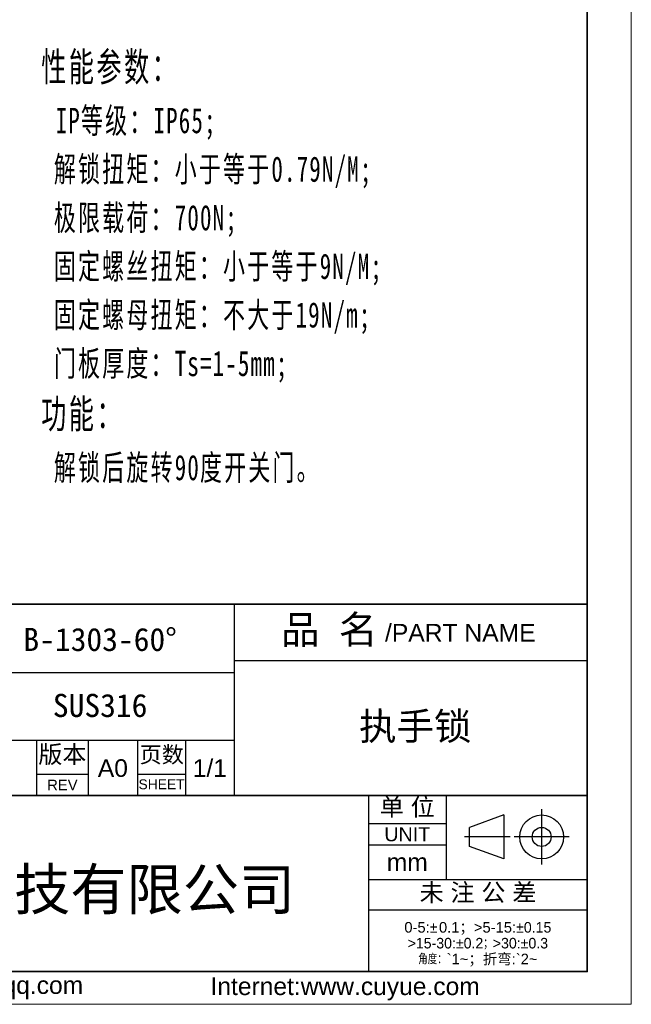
# Model space of a CAD drawing. Header units: millimetres. Extents: x 2628 to 3103, y 1509 to 1845.
# Tile 22 of 29: x 2992 to 3103, y 1509 to 1687. Entities that reach past the tile are written whole.
import ezdxf

# ---------------------------------------------------------------- set-up
doc = ezdxf.new("R2010")
doc.units = ezdxf.units.MM
for name, color, linetype, lineweight in [('尺寸线层', 3, 'Continuous', 18), ('粗实线层', 7, 'Continuous', 35), ('细实线层', 3, 'Continuous', 18)]:
    doc.layers.add(name, color=color, linetype=linetype, lineweight=lineweight)
doc.styles.add('ARIAL', font='arial.ttf')
doc.styles.get("Standard").update_dxf_attribs({"font": 'arial.ttf'})
doc.styles.add('TEXTSTYLE_2', font='arial.ttf')
doc.styles.add('TEXTSTYLE_3', font='arial.ttf')
doc.styles.add('TEXTSTYLE_4', font='arial.ttf')
doc.styles.add('标准', font='txt', dxfattribs={"width": 0.667})

msp = doc.modelspace()

# ---------------------------------------------------------------- linework, layer by layer
for p, q in [((3031.225, 1581.337), (3031.225, 1546.518)), ((3031.23, 1581.365), (3031.23, 1546.546)), ((3031.225, 1571.096), (3095.275, 1571.096)), ((2970.425, 1568.948), (3031.23, 1568.948)), ((2970.425, 1556.659), (3031.23, 1556.659)), ((2995.387, 1556.659), (2995.387, 1546.546)), ((3004.732, 1556.659), (3004.732, 1546.546)), ((3013.692, 1556.659), (3013.692, 1546.546)), ((3022.397, 1556.659), (3022.397, 1546.546)), ((2995.387, 1550.515), (3004.732, 1550.515)), ((3013.692, 1550.515), (3022.397, 1550.515)), ((3031.225, 1546.546), (3031.23, 1546.546)), ((3055.592, 1546.645), (3055.592, 1514.771)), ((3055.592, 1546.635), (3055.592, 1514.633)), ((3069.673, 1546.635), (3069.673, 1531.401)), ((3087.01, 1544.115), (3087.01, 1534.089)), ((3080.154, 1543.089), (3073.898, 1540.823)), ((3080.154, 1543.089), (3080.154, 1535.115)), ((3055.592, 1541.514), (3069.673, 1541.514)), ((3073.898, 1537.38), (3073.898, 1540.823)), ((3081.287, 1539.102), (3073.013, 1539.102)), ((3092.022, 1539.102), (3081.997, 1539.102)), ((3055.592, 1537.674), (3069.673, 1537.674)), ((3080.154, 1535.115), (3073.898, 1537.38)), ((3055.592, 1531.401), (3095.275, 1531.401)), ((3055.592, 1525.897), (3095.275, 1525.897))]:
    msp.add_line(p, q)
for radius in [3.987, 1.721]:
    msp.add_circle((3087.01, 1539.102), radius)
at = {"layer": '粗实线层'}
for p, q in [((2913.078, 1546.645), (3055.592, 1546.645)), ((3055.592, 1546.635), (3095.275, 1546.635))]:
    msp.add_line(p, q, dxfattribs=at)
msp.add_lwpolyline([(2656.563, 1836.753), (3095.275, 1836.753), (3095.275, 1514.665), (2656.563, 1514.665)], close=True, dxfattribs=at)
msp.add_lwpolyline([(3095.275, 1581.337), (3024.221, 1581.337), (2913.078, 1581.336), (2913.078, 1514.633)], dxfattribs=at)
at = {"layer": '细实线层'}
msp.add_lwpolyline([(2628.039, 1844.754), (3103.275, 1844.754), (3103.275, 1508.728), (2628.039, 1508.728)], close=True, dxfattribs=at)

# ---------------------------------------------------------------- texts
at = {"attachment_point": 2, "line_spacing_factor": 0.9}
for s, insert, char_height, width, style in [('{\\fSimSun|b0|i0|c0|p34;品 名}', (3048.471, 1579.277), 5.12039, 18.76143, 'TEXTSTYLE_2'), ('/PART NAME', (3072.249, 1577.768), 3.2002, 27.2556, 'TEXTSTYLE_3'), ('版本', (3000.059, 1555.699), 3.2002, 9.37571, 'TEXTSTYLE_2'), ('页数', (3018.091, 1555.518), 2.9442, 8.62566, 'TEXTSTYLE_2'), ('A0', (3009.212, 1553.203), 3.2002, 4.70036, 'TEXTSTYLE_2'), ('1/1', (3026.813, 1553.203), 3.2002, 7.05054, 'TEXTSTYLE_2'), ('REV', (3000.059, 1549.491), 1.9201, 4.16524, 'TEXTSTYLE_4'), ('SHEET', (3018.045, 1549.555), 1.7921, 7.40487, 'TEXTSTYLE_4'), ('单 位', (3062.632, 1546.16), 3.2002, 11.72589, 'TEXTSTYLE_2'), ('UNIT', (3062.632, 1540.874), 2.5602, 8.32777, 'TEXTSTYLE_3'), ('mm', (3062.632, 1536.138), 3.2002, 7.42361, 'TEXTSTYLE_3'), ('未 注 公 差', (3075.456, 1530.629), 3.2002, 25.80196, 'TEXTSTYLE_2'), ('0-5:{\\Fgdt,gbcbig.shx;`\\fsimsun|b0|i0|c0|p34;\\W0.16667; \\farial|b0|i0|c0|p34;\\W1;0.1\\fsimsun|b0|i0|c0|p34;；}>5-15:{\\Fgdt,gbcbig.shx;`0.15\\P>15-30:`0.2；>30:`0.3\\P角度：}`1~{\\fsimsun|b0|i0|c0|p34;；折弯}:`2~', (3075.433, 1523.657), 1.916313, 38.95471, 'TEXTSTYLE_2'), ('{\\C256;Email\\fSimSun|b0|i0|c0|p34;： \\farial|b0|i0|c0|p34;762315031@qq.com}', (2974.239, 1513.809), 3.19386, 64.86822, 'TEXTSTYLE_3'), ('{\\C256;Internet:www.cuyue.com}', (3051.355, 1513.6), 3.19386, 94.67173, 'TEXTSTYLE_3')]:
    msp.add_mtext(s, dxfattribs=dict(at, insert=insert, char_height=char_height, width=width, style=style))
at = {"char_height": 4.20268, "width": 81.06535, "attachment_point": 5}
for s, insert in [('{\\fFangSong|b0|i0|c134|p34;\\C3;B-1303-60°}', (3006.906, 1574.909)), ('{\\fFangSong|b0|i0|c134|p34;\\C3;SUS316}', (3006.906, 1562.931))]:
    msp.add_mtext(s, dxfattribs=dict(at, insert=insert))
at = {"insert": (3064.074, 1558.911), "char_height": 4.98241, "width": 113.98032, "attachment_point": 5, "style": 'ARIAL'}
msp.add_mtext('{\\fFangSong|b0|i0|c134|p34;执手锁}', dxfattribs=at)
at = {"layer": '尺寸线层', "insert": (2996.213, 1726.836), "char_height": 4.59668, "width": 149.38493, "attachment_point": 1, "line_spacing_factor": 1.15057, "style": '标准'}
msp.add_mtext('{\\H1.14286x;\\T1.1;技术要求：\\P \\H0.875x;锁壳、锁芯、锁舌、螺母：SUS304^I\\P O圈NBR,\\P 防水平垫EPDM;\\P\\P\\H1.14286x;性能参数：\\P \\H0.875x;IP等级：IP65;\\P 解锁扭矩：小于等于0.79N/M;\\P 极限载荷：700N;\\P 固定螺丝扭矩：小于等于9N/M;\\P 固定螺母扭矩：不大于19N/m;\\P 门板厚度：Ts=1-5mm;\\P\\H1.14286x;功能：\\P\\H0.87499x; 解锁后旋转90度开关门。}', dxfattribs=at)
at = {"layer": '尺寸线层', "insert": (2919.949, 1533.333), "char_height": 7.47359, "width": 137.19948, "attachment_point": 1}
msp.add_mtext('{\\fSimSun|b0|i0|c134|p2;\\C0;温州促越锁具科技有限公司}', dxfattribs=at)

doc.saveas('drawing.dxf')
